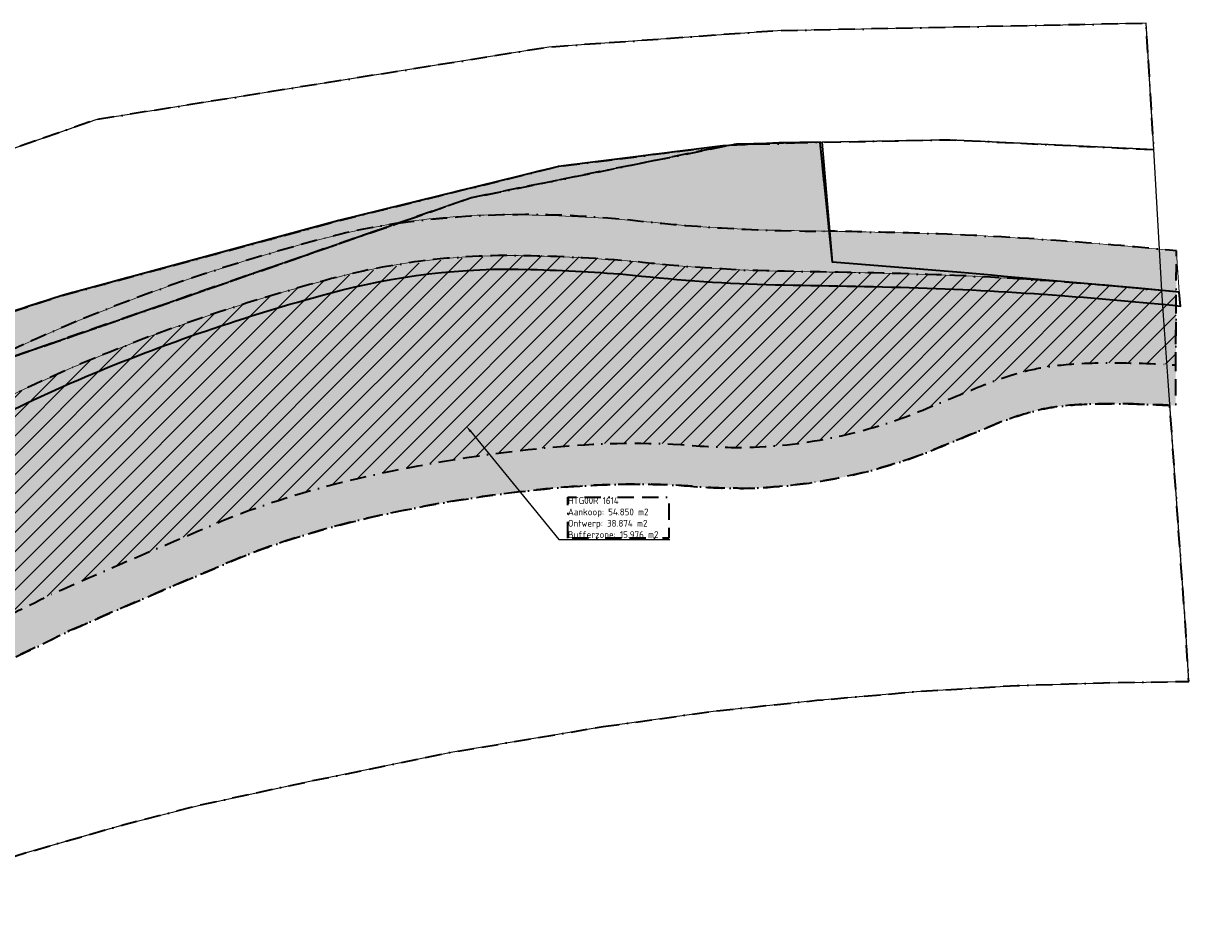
# Model space of a CAD drawing. Header units: metres. Extents: x 142578 to 143433, y 416714 to 417129.
# Tile 2 of 2: x 143006 to 143433, y 416798 to 417129. Entities that reach past the tile are written whole.
import ezdxf
from ezdxf import colors
from ezdxf.entities.mleader import LeaderData, LeaderLine
from ezdxf.math import Vec2, Vec3

# ---------------------------------------------------------------- set-up
doc = ezdxf.new("R2010")
doc.units = ezdxf.units.M
doc.linetypes.add('KG-GVAANKOOP', pattern=[21, 6, -3, 0, -3, 6, -3])
for name, color, linetype, lineweight in [('B-PV-KG-GRENS_PERCEEL-GV', 30, 'Continuous', 25), ('N-PV-KG-GRENS-BUFFERZONE-G', 253, 'Continuous', 15), ('N-WE-KG-GRONDVERWERVING_AANKOOP-A', 252, 'Continuous', 18), ('N-WE-KG-GRONDVERWERVING_AANKOOP-G', 130, 'KG-GVAANKOOP', 35), ('N-WE-VH-VERHARDING_BETONSTRAATSTEEN-A', 252, 'Continuous', 18), ('X-XX-AL-DETAIL1-T25-1000', 7, 'Continuous', 25)]:
    doc.layers.add(name, color=color, linetype=linetype, lineweight=lineweight)
doc.layers.add('N-PV-GR-GRAS_KRUIDENRIJK-G', color=7, linetype='Continuous', lineweight=35, true_color=0xc1e37d)
doc.styles.add('NLCS-ISO-M1000-T25', font='NLCS-ISO.ttf', dxfattribs={"height": 2.5})

msp = doc.modelspace()

# ---------------------------------------------------------------- hatches: boundary and pattern name
at = {"layer": 'N-WE-KG-GRONDVERWERVING_AANKOOP-A'}
h = msp.add_hatch(dxfattribs=at)
h.set_pattern_fill('AGW-WERK_AANVULLEN-SO', color=256, pattern_type=2)
h.set_pattern_definition([(45, (0, 0), (-3.535533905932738, 3.535533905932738), [])])
edge = h.paths.add_edge_path()
edge.add_arc((143206.5652038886, 416621.564312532), 349.7000574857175, 102.92747441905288, 110.76545636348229, ccw=False)
edge.add_arc((143246.3466718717, 416455.5144736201), 520.443549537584, 95.12888441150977, 103.10636174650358, ccw=False)
edge.add_arc((143229.1635315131, 416689.8789303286), 285.5071320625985, 86.45068650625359, 95.89891988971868, ccw=False)
edge.add_arc((143269.9870184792, 417228.39481193), 254.6108600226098, 264.7836427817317, 269.9269304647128)
edge.add_arc((143266.3240143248, 417155.2496660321), 181.4962106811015, 271.0539127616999, 291.5169024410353)
edge.add_arc((142328.9797749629, 419449.2826986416), 2659.628122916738, 292.1766564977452, 292.6867184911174)
edge.add_arc((143411.9399833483, 416859.2281326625), 147.7169262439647, 105.4005688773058, 112.76626953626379, ccw=False)
edge.add_arc((143394.6856235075, 416915.8636537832), 88.54721883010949, 97.19989890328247, 104.3688640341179, ccw=False)
edge.add_arc((143401.2076787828, 416862.4836177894), 142.3239373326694, 90.98004363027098, 97.11150562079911, ccw=False)
edge.add_arc((143405.1562486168, 416621.6033481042), 383.2365449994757, 87.45872314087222, 90.95431964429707, ccw=False)
edge.add_arc((143413.2711532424, 416807.0533095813), 197.6091927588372, 85.56111110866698, 87.42515858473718, ccw=False)
edge.add_line((143428.5652647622, 417004.0697637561), (143428.6887577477, 417030.8698274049))
edge.add_arc((143280.7342707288, 415572.7843759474), 1465.572827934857, 84.20592874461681, 85.84986624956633)
edge.add_arc((143294.6626518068, 415842.5149437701), 1195.554786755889, 85.58012064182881, 88.10765643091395)
edge.add_arc((143204.1688310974, 412021.8010296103), 5017.300445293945, 88.51558894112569, 89.11580380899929)
edge.add_arc((143296.5698564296, 417643.1364599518), 604.817861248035, 263.6437021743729, 268.58110237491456, ccw=False)
edge.add_arc((143192.2243895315, 416723.5592288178), 320.6642004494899, 83.30478468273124, 103.6888740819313)
edge.add_arc((143295.640836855, 416363.7288262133), 694.9161092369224, 104.9525408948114, 112.8120234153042)
edge.add_arc((143347.8850360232, 416261.1233619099), 809.7948340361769, 113.4047135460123, 116.7719423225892)
edge.add_arc((142876.780698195, 417196.8996177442), 237.8784427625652, 288.219976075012, 296.55362425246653, ccw=False)
edge.add_arc((142862.4667141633, 417253.7997692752), 296.430971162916, 273.87775717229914, 287.40922817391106, ccw=False)
edge.add_arc((142871.542448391, 417105.5706594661), 147.9306192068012, 270.0736528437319, 274.25325346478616, ccw=False)
edge.add_line((142871.7326108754, 416957.6401624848), (142894.2656224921, 416888.6377835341))
edge.add_arc((142903.8920109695, 417131.6542128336), 243.207015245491, 267.7315804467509, 277.360872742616)
edge.add_arc((142910.7302364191, 417065.671698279), 176.9000668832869, 277.902324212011, 294.1116232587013)
edge.add_arc((142665.5636128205, 417608.2935818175), 772.3361804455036, 294.2679044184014, 296.9780818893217)
edge.add_arc((144584.8571754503, 413348.8823517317), 3900.567041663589, 112.65261320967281, 113.71763618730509, ccw=False)
at = {"layer": 'N-WE-VH-VERHARDING_BETONSTRAATSTEEN-A', "true_color": 0x999b37, "transparency": 33554508}
h = msp.add_hatch(color=55, dxfattribs=at)
h.dxf.hatch_style = 1
edge = h.paths.add_edge_path()
edge.add_arc((142895.3944521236, 417060.6941891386), 175.9336420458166, 220.575109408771, 228.1577113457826)
edge.add_line((142778.0321971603, 416929.6264680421), (142916.8744401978, 416977.6780735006))
edge.add_line((142916.8744401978, 416977.6780735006), (143169.67, 417065.366))
edge.add_line((143169.67, 417065.366), (143263.9745648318, 417084.5655755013))
edge.add_line((143263.9745648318, 417084.5655755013), (143262.2609999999, 417084.4723000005))
edge.add_line((143262.2609999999, 417084.4723000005), (143201.9805999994, 417076.9123999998))
edge.add_line((143201.9805999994, 417076.9123999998), (143121.370099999, 417057.0216999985))
edge.add_line((143121.370099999, 417057.0216999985), (143019.8359999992, 417029.5711000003))
edge.add_line((143019.8359999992, 417029.5711000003), (142957.3280999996, 417009.3966000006))
edge.add_line((142957.3280999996, 417009.3966000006), (142907.1682999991, 416988.1710000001))
edge.add_line((142907.1682999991, 416988.1710000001), (142861.0857000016, 416979.3002000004))
edge.add_line((142861.0857000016, 416979.3002000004), (142840.8979999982, 416979.7833000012))
edge.add_line((142840.8979999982, 416979.7833000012), (142831.5947000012, 416984.0505000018))
edge.add_line((142831.5947000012, 416984.0505000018), (142814.0067999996, 416994.4996000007))
edge.add_line((142814.0067999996, 416994.4996000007), (142803.2037101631, 416990.5698122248))
edge.add_line((142803.2037101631, 416990.5698122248), (142791.342, 416982.299))
edge.add_line((142791.342, 416982.299), (142789.3368821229, 416981.2318431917))
edge.add_line((142789.3368821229, 416981.2318431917), (142789.014, 416981.06))
edge.add_line((142789.014, 416981.06), (142785.5835457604, 416977.6579024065))
edge.add_line((142785.5835457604, 416977.6579024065), (142785.5357676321, 416977.6105192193))
edge.add_line((142785.5357676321, 416977.6105192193), (142785.4607384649, 416977.540512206))
edge.add_line((142785.4607384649, 416977.540512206), (142779.7042649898, 416973.2494644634))
edge.add_line((142779.7042649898, 416973.2494644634), (142778.0445868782, 416972.0859834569))
edge.add_line((142778.0445868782, 416972.0859834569), (142776.9805613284, 416971.5362749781))
edge.add_line((142776.9805613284, 416971.5362749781), (142776.56, 416971.319))
edge.add_line((142776.56, 416971.319), (142774.636, 416969.705))
edge.add_line((142774.636, 416969.705), (142773.7895, 416969.2215))
edge.add_line((142773.7895, 416969.2215), (142772.943, 416968.738))
edge.add_line((142772.943, 416968.738), (142772.4917514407, 416968.5573107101))
edge.add_line((142772.4917514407, 416968.5573107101), (142771.9292778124, 416968.3006490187))
edge.add_line((142771.9292778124, 416968.3006490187), (142770.99193855, 416967.8729328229))
edge.add_line((142770.99193855, 416967.8729328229), (142766.554, 416965.262))
edge.add_line((142766.554, 416965.262), (142765.595, 416964.358))
edge.add_line((142765.595, 416964.358), (142764.879, 416963.06))
edge.add_line((142764.879, 416963.06), (142764.458, 416960.713))
edge.add_line((142764.458, 416960.713), (142764.018, 416959.488))
edge.add_line((142764.018, 416959.488), (142763.5965537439, 416958.9100932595))
edge.add_line((142763.5965537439, 416958.9100932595), (142762.919, 416957.981))
edge.add_line((142762.919, 416957.981), (142760.0302952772, 416955.3143163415))
edge.add_line((142760.0302952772, 416955.3143163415), (142759.354, 416954.69))
edge.add_line((142759.354, 416954.69), (142758.198, 416954.145))
edge.add_line((142758.198, 416954.145), (142756.3279498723, 416953.6315778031))
edge.add_line((142756.3279498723, 416953.6315778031), (142756.2333264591, 416953.5628615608))
edge.add_line((142756.2333264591, 416953.5628615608), (142761.7633599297, 416946.2591525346))
h = msp.add_hatch(color=55, dxfattribs=at)
h.dxf.hatch_style = 1
edge = h.paths.add_edge_path()
edge.add_line((142870.448, 416961.574), (142899.2123217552, 416873.4896079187))
edge.add_arc((142903.8920109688, 417131.6542128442), 258.2070152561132, 268.9615265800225, 277.3765154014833)
edge.add_arc((142910.7302364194, 417065.6716982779), 191.9000668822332, 277.881048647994, 294.1178260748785)
edge.add_line((142989.1433757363, 416890.5231463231), (143022.3556718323, 416906.4405433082))
edge.add_arc((144584.8571752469, 413348.8823522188), 3885.567041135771, 112.6562925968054, 113.7113774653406, ccw=False)
edge.add_arc((143206.5652038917, 416621.5643125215), 334.7000574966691, 102.9234805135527, 110.72358753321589, ccw=False)
edge.add_arc((143246.3466718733, 416455.5144736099), 505.4435495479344, 95.12888441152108, 103.10902584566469, ccw=False)
edge.add_arc((143231.5097039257, 416620.4260190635), 339.8659193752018, 89.32870327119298, 95.1229736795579, ccw=False)
edge.add_arc((143230.2793964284, 416687.997027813), 272.3214687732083, 85.04143795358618, 88.90329864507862, ccw=False)
edge.add_arc((143269.4139677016, 417195.1127107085), 236.3285853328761, 266.2160406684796, 270.0972786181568)
edge.add_arc((143266.3190031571, 417155.2747634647), 196.5213995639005, 271.0193733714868, 291.541102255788)
edge.add_arc((142328.9797771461, 419449.2826933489), 2674.628117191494, 292.1748318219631, 292.6869478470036)
edge.add_arc((143411.9399833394, 416859.2281326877), 132.7169262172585, 105.4600182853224, 112.77063842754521, ccw=False)
edge.add_arc((143394.6856235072, 416915.8636537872), 73.54721882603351, 97.20874556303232, 104.2657173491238, ccw=False)
edge.add_arc((143401.2076787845, 416862.4836177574), 127.323937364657, 90.89767995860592, 97.106202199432, ccw=False)
edge.add_arc((143405.1536720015, 416621.4155276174), 368.4243005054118, 87.52833013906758, 90.9239210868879, ccw=False)
edge.add_arc((143445.4960037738, 417430.1300255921), 441.3109938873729, 266.8235041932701, 267.7923938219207)
edge.add_line((143428.4964996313, 416989.1465676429), (143428.7581959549, 417045.9390916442))
edge.add_arc((143280.7342707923, 415572.7843766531), 1480.572827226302, 84.26212690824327, 85.84850060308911)
edge.add_arc((143294.6626518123, 415842.5149439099), 1210.554786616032, 85.58179281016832, 88.11018978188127)
edge.add_arc((143204.168831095, 412021.8010298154), 5032.300445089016, 88.51498240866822, 88.89356412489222)
edge.add_line((143301.3412885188, 417053.1631995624), (143297.9742350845, 417085.8087207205))
edge.add_line((143297.9742350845, 417085.8087207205), (143263.9745648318, 417084.5655755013))
edge.add_line((143263.9745648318, 417084.5655755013), (143169.67, 417065.366))
edge.add_line((143169.67, 417065.366), (143143.4176586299, 417056.1922890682))
edge.add_line((143143.4176586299, 417056.1922890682), (142981.6384463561, 417000.1429515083))
edge.add_line((142981.6384463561, 417000.1429515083), (142916.8744401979, 416977.6780735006))
edge.add_line((142916.8744401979, 416977.6780735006), (142870.448, 416961.574))

# ---------------------------------------------------------------- linework, layer by layer
at = {"layer": 'B-PV-KG-GRENS_PERCEEL-GV'}
msp.add_lwpolyline([(143298.787, 417085.824), (143302.517, 417041.764), (143334.693, 417039.362), (143360.932, 417036.986), (143423.396, 417031.449), (143420.491, 417083.094), (143345.657, 417086.704)], close=True, dxfattribs=at)
at = {"layer": 'N-PV-KG-GRENS-BUFFERZONE-G'}
msp.add_lwpolyline([(142983.1207364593, 416984.1134579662, -0.01469336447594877), (143026.2155867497, 417004.2898564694, -0.03430691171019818), (143116.3393724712, 417035.1149921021, -0.07547707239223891), (143191.9349961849, 417044.0990139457, -0.01664978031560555), (143229.6099227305, 417042.036624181, 0.02154680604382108), (143281.5934145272, 417038.504049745, -0.00261893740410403), (143334.1418096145, 417037.4177198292, -0.01102890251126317), (143386.7980350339, 417034.5142387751, -0.007367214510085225), (143429.8204829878, 417030.7545454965), (143429.133, 417039.791), (143429.023, 417041.28), (143428.7581959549, 417045.9390916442, 0.00692197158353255), (143387.9187846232, 417049.4723520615, 0.01103266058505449), (143334.5836380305, 417052.411305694, 0.002618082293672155), (143281.8953634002, 417053.5011754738, -0.02158940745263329), (143231.1016712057, 417056.9632550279, 0.01668958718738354), (143192.3375886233, 417059.0938275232, 0.0753427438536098), (143112.4117472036, 417049.5917737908, 0.03431335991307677), (143020.3283841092, 417018.0864772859, 0.01470802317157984), (142976.3901777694, 416997.518696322, -0.03622820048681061)], format="xyb", dxfattribs=at)
at = {"layer": 'N-WE-KG-GRONDVERWERVING_AANKOOP-G', "flags": 128}
msp.add_lwpolyline([(143143.0600266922, 417056.1357216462, -0.06340413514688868), (143231.1016712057, 417056.9632550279, 0.02735366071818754), (143301.3412885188, 417053.1631995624)], format="xyb", dxfattribs=at)
msp.add_lwpolyline([(142981.6384463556, 417000.1429515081), (143143.4176586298, 417056.1922890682, 0.02946855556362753), (143112.4117472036, 417049.5917737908, 0.03431335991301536), (143020.3283841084, 417018.0864772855, 0.01292911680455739)], format="xyb", close=True, dxfattribs=at)

# ---------------------------------------------------------------- next in the draw order: leaders
at = {"layer": 'X-XX-AL-DETAIL1-T25-1000'}
ml = msp.add_multileader_mtext('Standard', dxfattribs=at)
ml.set_content('HTG00R 1614 \\PAankoop: 54.850 m2 Ontwerp: 38.874 m2\\PBufferzone: 15.976 m2', color=256, style='NLCS-ISO-M1000-T25')
ml.set_leader_properties(color=256, linetype='ByLayer', lineweight=-1)
ml.build(insert=Vec2(0, 0))
ml.multileader.update_dxf_attribs({"text_left_attachment_type": 5, "text_right_attachment_type": 5, "dogleg_length": 2.5, "arrow_head_size": 2.5})
ctx = ml.context
ctx.base_point, ctx.char_height, ctx.arrow_head_size, ctx.landing_gap_size, ctx.plane_origin = Vec3(143204.5308015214, 416940.0465428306), 2.5, 2.5, 0.9, Vec3(143176.673772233, 416975.5202814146)
ctx.left_attachment, ctx.right_attachment = 5, 5
notes = []
notes.append((ctx, [(1, (1, 1, 0), (143202.0308015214, 416940.0465428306), (1, 0), 2.5, [(0, [(143168.082109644, 416981.6510624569)], 0, [])])]))
ctx.mtext.insert, ctx.mtext.width, ctx.mtext.flow_direction = Vec3(143205.4308015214, 416955.5465428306), 37.00741867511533, 5
ctx.mtext.has_bg_fill, ctx.mtext.bg_color, ctx.mtext.bg_scale_factor, ctx.mtext.bg_transparency, ctx.mtext.use_window_bg_color = 1, -1027028792, 1.5, 0, 1
for ctx, leaders in notes:
    for number, flags, end, landing, length, lines in leaders:
        leader = LeaderData()
        leader.index, (leader.has_last_leader_line, leader.has_dogleg_vector, leader.attachment_direction) = number, flags
        leader.last_leader_point, leader.dogleg_vector, leader.dogleg_length = Vec3(end), Vec3(landing), length
        for number, points, colour, breaks in lines:
            line = LeaderLine()
            line.index, line.vertices, line.color, line.breaks = number, Vec3.list(points), colors.encode_raw_color(colour), breaks
            leader.lines.append(line)
        ctx.leaders.append(leader)

# ---------------------------------------------------------------- next in the draw order: linework, layer by layer
at = {"layer": 'B-PV-KG-GRENS_PERCEEL-GV'}
msp.add_lwpolyline([(142785.407, 416932.178), (142870.448, 416961.574), (143169.67, 417065.366), (143267.243, 417085.231), (143298.787, 417085.824), (143345.657, 417086.704), (143420.491, 417083.094), (143419.123, 417105.164), (143417.617, 417129.45), (143393.162, 417128.943), (143282.355, 417126.719), (143198.388, 417120.678), (143032.177, 417094.066), (142921.294, 417055.411), (142753.25, 416977.044), (142752.977, 416976.96), (142694.971, 416958.893), (142672.517, 416948.742), (142620.131, 416924.323), (142577.753, 416904.756), (142602.348, 416869.512), (142602.613, 416869.132), (142687.355, 416898.254)], close=True, dxfattribs=at)
msp.add_lwpolyline([(143000, 416823.052), (143005.84, 416824.89), (143042.59, 416835.43), (143070.32, 416842.56), (143110.69, 416851.28), (143163.17, 416862.03), (143218.31, 416871.32), (143258.73, 416876.99), (143296.81, 416880.99), (143334.86, 416884.31), (143370.35, 416886.44), (143402.02, 416887.431), (143433.271, 416887.909), (143432.17, 416906.619), (143425.591, 417000), (143424.025, 417022.227), (143423.396, 417031.449), (143360.932, 417036.986), (143334.693, 417039.362), (143302.517, 417041.764), (143298.787, 417085.824), (143267.243, 417085.231), (143169.67, 417065.366), (142870.448, 416961.574)], dxfattribs=at)
at = {"layer": 'N-PV-GR-GRAS_KRUIDENRIJK-G'}
msp.add_lwpolyline([(142985.3644910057, 416979.6451634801, -0.01468826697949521), (143028.1779643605, 416999.6909710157, -0.03430479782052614), (143117.6488165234, 417030.2894599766, -0.07552491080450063), (143191.8005075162, 417039.1007463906, -0.01663660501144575), (143229.113648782, 417037.0609828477, 0.02153275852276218), (143281.4929826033, 417033.5050042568, -0.002619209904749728), (143333.9944770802, 417032.41985921, -0.01102763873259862), (143386.4244428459, 417029.5282014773, -0.007523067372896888), (143430.2058801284, 417025.6887856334), (143429.8204829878, 417030.7545454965), (143423.5575148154, 417031.4348275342), (143414.719, 417032.218), (143382.193, 417035.101), (143365.402, 417036.59), (143360.932, 417036.986), (143349.5770239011, 417038.0141326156), (143349.577023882, 417038.0141326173), (143302.517, 417041.764), (143297.974, 417085.811), (143282.9045, 417085.596), (143262.2609999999, 417084.4723000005), (143201.9805999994, 417076.9123999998), (143121.370099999, 417057.0216999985), (143019.8359999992, 417029.5711000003), (142957.3280999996, 417009.3966000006)], format="xyb", dxfattribs=at)
at = {"layer": 'N-WE-KG-GRONDVERWERVING_AANKOOP-G', "flags": 128}
for points in [[(143019.8359999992, 417029.5711000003), (143121.370099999, 417057.0216999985), (143201.9805999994, 417076.9123999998), (143262.2609999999, 417084.4723000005), (143263.9745648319, 417084.5655755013), (143267.243, 417085.231), (143298.787, 417085.824), (143345.657, 417086.704), (143420.491, 417083.094), (143419.123, 417105.164), (143417.617, 417129.45), (143393.162, 417128.943), (143282.355, 417126.719), (143198.388, 417120.678), (143032.177, 417094.066), (142921.294, 417055.411), (142803.7487372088, 417000.5939901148), (142814.0067999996, 416994.4996000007), (142831.5947000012, 416984.0505000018), (142840.8979999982, 416979.7833000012), (142861.0857000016, 416979.3002000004), (142907.1682999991, 416988.1710000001), (142957.3280999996, 417009.3966000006)], [(143205.4308015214, 416940.5446488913), (143205.4308015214, 416955.5465428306), (143242.4382201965, 416955.5465428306), (143242.4382201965, 416940.5446488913)]]:
    msp.add_lwpolyline(points, close=True, dxfattribs=at)
for points in [[(142761.7633599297, 416946.2591525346, 0.03309741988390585), (142778.0321971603, 416929.6264680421), (142916.8744401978, 416977.6780735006), (143169.67, 417065.366), (143263.9745648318, 417084.5655755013), (143262.2609999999, 417084.4723000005), (143201.9805999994, 417076.9123999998), (143121.370099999, 417057.0216999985), (143019.8359999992, 417029.5711000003), (142957.3280999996, 417009.3966000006), (142907.1682999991, 416988.1710000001), (142861.0857000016, 416979.3002000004), (142840.8979999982, 416979.7833000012), (142831.5947000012, 416984.0505000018), (142814.0067999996, 416994.4996000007), (142803.2037101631, 416990.5698122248), (142791.342, 416982.299), (142789.3368821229, 416981.2318431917), (142789.014, 416981.06), (142785.5835457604, 416977.6579024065), (142785.5357676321, 416977.6105192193), (142785.4607384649, 416977.540512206), (142779.7042649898, 416973.2494644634), (142778.0445868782, 416972.0859834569), (142776.9805613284, 416971.5362749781), (142776.56, 416971.319), (142774.636, 416969.705), (142773.7895, 416969.2215), (142772.943, 416968.738), (142772.4917514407, 416968.5573107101), (142771.9292778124, 416968.3006490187), (142770.99193855, 416967.8729328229), (142766.554, 416965.262), (142765.595, 416964.358), (142764.879, 416963.06), (142764.458, 416960.713), (142764.018, 416959.488), (142763.5965537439, 416958.9100932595), (142762.919, 416957.981), (142760.0302952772, 416955.3143163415), (142759.354, 416954.69), (142758.198, 416954.145), (142756.3279498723, 416953.6315778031), (142756.2333264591, 416953.5628615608)], [(142870.448, 416961.574), (142899.2123217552, 416873.4896079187, 0.03673382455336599), (142937.0429814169, 416875.5841523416, 0.07096507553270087), (142989.1433757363, 416890.5231463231), (143022.3556718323, 416906.4405433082, -0.004603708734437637), (143088.128269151, 416934.6087518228, -0.03404753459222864), (143131.7096811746, 416947.7862909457, -0.03483401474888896), (143201.1618291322, 416958.9342902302, -0.02528766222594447), (143235.4915968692, 416960.2686115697, -0.01685214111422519), (143253.8175688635, 416959.2993256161, 0.01693671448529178), (143269.8152137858, 416958.7844659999, 0.08978302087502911), (143338.4754875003, 416972.4795166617, 0.002234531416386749), (143360.5728099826, 416981.6013160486, -0.03190942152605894), (143376.5621794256, 416987.1429226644, -0.03080158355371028), (143385.4565752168, 416988.8295229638, -0.02709641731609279), (143399.2129163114, 416989.7919283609, -0.01481714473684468), (143421.0421167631, 416989.497070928, 0.004227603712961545), (143428.4964996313, 416989.1465676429), (143428.7581959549, 417045.9390916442, 0.006921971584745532), (143387.9187846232, 417049.4723520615, 0.01103266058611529), (143334.5836380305, 417052.411305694, 0.001651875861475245), (143301.3412885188, 417053.1631995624), (143297.9742350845, 417085.8087207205), (143263.9745648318, 417084.5655755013), (143169.67, 417065.366), (143143.4176586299, 417056.1922890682), (142981.6384463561, 417000.1429515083), (142916.8744401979, 416977.6780735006)], [(143218.31, 416871.32), (143258.73, 416876.99), (143296.81, 416880.99), (143334.86, 416884.31), (143370.35, 416886.44), (143402.02, 416887.431), (143433.271, 416887.909), (143432.17, 416906.619), (143426.352370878, 416989.1932552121, 0.00672700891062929), (143421.4529832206, 416989.4791058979, 0.01521723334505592), (143399.0347227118, 416989.7890115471, 0.02674623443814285), (143385.4565752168, 416988.8295229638, 0.03080158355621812), (143376.5621794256, 416987.1429226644, 0.0312129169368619), (143360.9136031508, 416981.7438093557, -0.002269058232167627), (143338.4754875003, 416972.4795166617, -0.0897688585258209), (143269.8152137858, 416958.7844659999, -0.01693671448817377), (143253.8175688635, 416959.2993256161, 0.01608092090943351), (143236.0343134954, 416960.2624376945, 0.005541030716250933), (143230.4319566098, 416960.3148123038, 0.01055909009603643), (143215.1854929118, 416959.8974681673, 0.004650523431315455), (143208.831952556, 416959.5329253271, 0.01082287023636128), (143193.2686544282, 416958.1633503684, 0.03090631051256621), (143131.709668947, 416947.7862881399, 0.03404752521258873), (143088.1282691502, 416934.6087518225, 0.004603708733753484), (143022.3556718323, 416906.4405433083, -0.01169597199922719), (142989.1433757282, 416890.5231463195, -0.07096507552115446), (142937.0429814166, 416875.5841523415, -0.03673382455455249), (142899.2123217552, 416873.4896079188), (142924.013, 416797.543), (142960.33, 416810.57), (143000, 416823.052), (143005.84, 416824.89), (143042.59, 416835.43), (143070.32, 416842.56), (143110.69, 416851.28), (143163.17, 416862.03)]]:
    msp.add_lwpolyline(points, format="xyb", close=True, dxfattribs=at)
msp.add_lwpolyline([(142759.5508245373, 416955.9720539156, 0.009891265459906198), (142764.931002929, 416948.8635629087, 0.203720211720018), (142885.3876568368, 416889.1521692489, 0.05120213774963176), (142935.05129366, 416890.4514944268, 0.07084457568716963), (142982.996679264, 416904.2059282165, 0.0118259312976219), (143015.9336260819, 416920.00292415, -0.004647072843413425), (143082.581394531, 416948.5477145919, -0.03421298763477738), (143128.3311788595, 416962.4008826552, -0.03483209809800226), (143199.8427517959, 416973.8761942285, -0.03860945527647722), (143246.8385912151, 416974.8384269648, 0.02244559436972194), (143269.6623123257, 416973.784158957, 0.08949675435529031), (143332.8924116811, 416986.4020336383, 0.002225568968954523), (143354.7775491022, 416995.4365993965, -0.03215000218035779), (143372.7114359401, 417001.6409528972, -0.03129071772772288), (143383.5878692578, 417003.7126709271, -0.02675993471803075), (143398.7733482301, 417004.7867350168, -0.01525359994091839), (143422.1486149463, 417004.4629945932, -0.008149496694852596), (143428.565264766, 417004.0697637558), (143428.6887577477, 417030.8698274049, 0.00717315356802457), (143386.7980350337, 417034.5142387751, 0.01102890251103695), (143334.1418096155, 417037.4177198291, 0.002618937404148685), (143281.5934145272, 417038.5040497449, -0.02154680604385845), (143229.6099227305, 417042.036624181, 0.01664978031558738), (143191.9349961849, 417044.0990139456, 0.07547707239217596), (143116.3393724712, 417035.1149921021, 0.03430691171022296), (143026.2155867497, 417004.2898564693, 0.01469336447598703), (142983.1207364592, 416984.1134579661, -0.03637843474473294), (142951.1572245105, 416970.9476629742, -0.0591108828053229), (142882.5137401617, 416958.0474448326, -0.0773086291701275), (142837.1859821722, 416961.6849363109, -0.03552685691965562), (142811.5961603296, 416969.7558873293, -0.02533570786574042), (142789.1754410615, 416981.1459215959)], format="xyb", dxfattribs=at)

doc.saveas('drawing.dxf')
